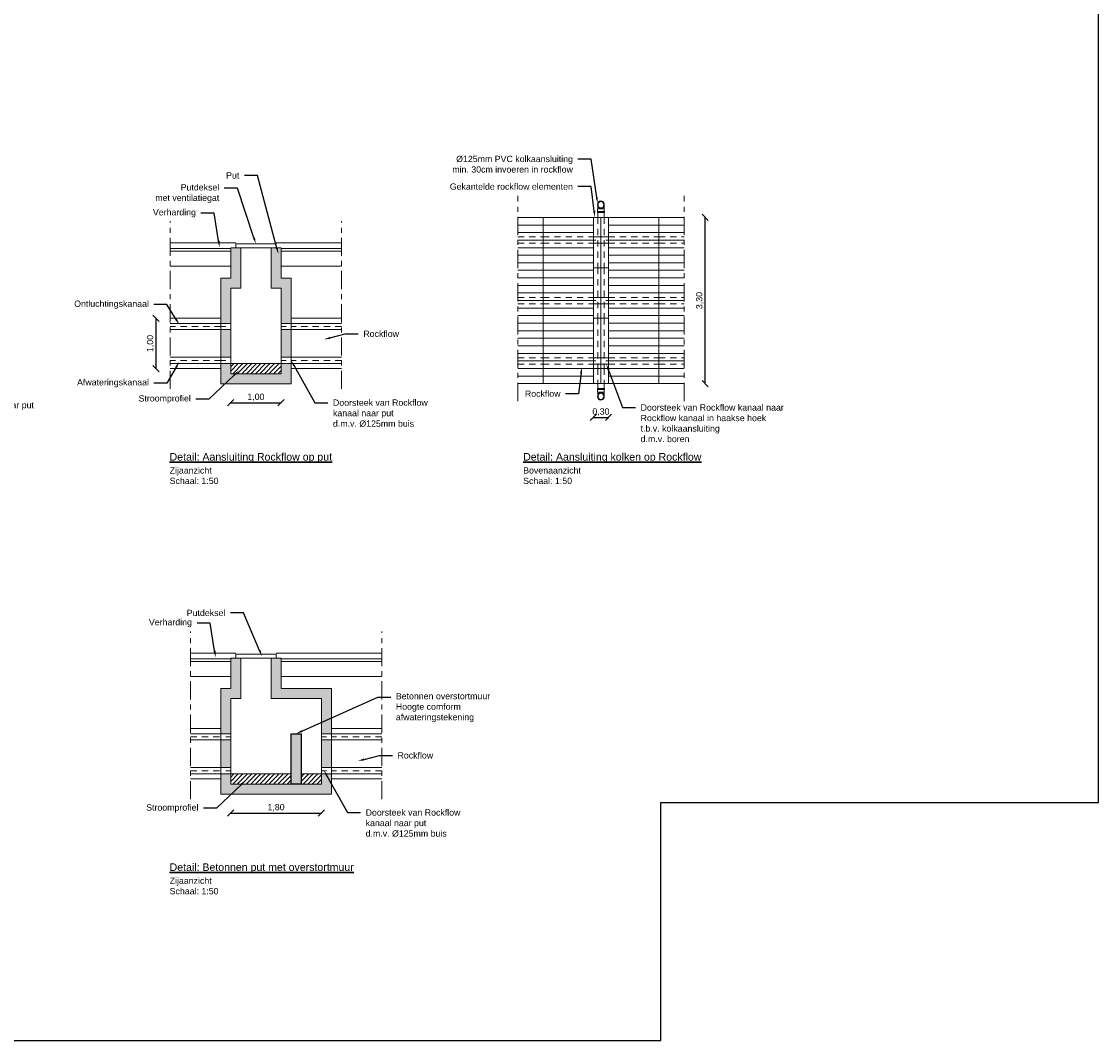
# Model space of a CAD drawing. Header units: metres. Extents: x -1 to 197910, y -70 to 354116.
# Tile 63 of 65: x 151 to 172, y -15 to 6. Entities that reach past the tile are written whole.
import ezdxf
from ezdxf import colors
from ezdxf.entities.mleader import LeaderData, LeaderLine
from ezdxf.math import Vec2, Vec3

# ---------------------------------------------------------------- set-up
doc = ezdxf.new("R2010")
doc.units = ezdxf.units.M
doc.set_wipeout_variables(frame=1)
doc.header["$PDMODE"] = 1
doc.linetypes.add('ACAD_ISO04W100', pattern=[30, 24, -3, 0, -3])
doc.linetypes.add('DASHED2', pattern=[0.375, 0.25, -0.125])
for name, color, linetype, lineweight in [('N-WA-RI-ROCKFLOW-G', 10, 'Continuous', 9), ('N-WE-AL-DETAIL-G', 7, 'Continuous', 9), ('X-XX-AL-AANKLEDING-T25', 7, 'Continuous', 25), ('X-XX-AL-AANKLEDING-T30', 7, 'Continuous', 30)]:
    doc.layers.add(name, color=color, linetype=linetype, lineweight=lineweight)
doc.layers.add('X-XX-AL-DETAIL-G', color=7, linetype='Continuous')
doc.styles.add('NLCS_ISO', font='arial.ttf')
doc.styles.get("Standard").update_dxf_attribs({"font": 'arial.ttf'})
doc.dimstyles.new('NLCS_1-50', dxfattribs={"dimscale": 0.05, "dimtxt": 2.5, "dimasz": 2.5, "dimexe": 1.25, "dimexo": 0.625, "dimtad": 1, "dimtxsty": 'Standard', "dimblk": 'OBLIQUE', "dimcen": 0, "dimse1": 1, "dimse2": 1, "dimadec": 0, "dimazin": 0, "dimtfac": 1, "dimtmove": 0, "dimatfit": 3, "dimfxl": 1, "dimarcsym": 0})

# ---------------------------------------------------------------- blocks, each defined once
blk = doc.blocks.new('hulpstuk 90 gr-b')
blk.add_wipeout([(-0.062, 0.07), (-0.063, 0.127), (-0.066, 0.139), (-0.068, 0.154), (-0.065, 0.172), (-0.059, 0.188), (-0.05, 0.199), (-0.037, 0.21), (-0.022, 0.216), (-0.007, 0.22), (0.005, 0.22), (0.021, 0.217), (0.034, 0.211), (0.046, 0.202), (0.055, 0.191), (0.064, 0.175), (0.066, 0.165), (0.068, 0.153), (0.066, 0.14), (0.064, 0.133), (0.062, 0.128), (0.063, 0.07), (0.065, 0.07), (0.065, 0.02), (0.068, 0.02), (0.068, 0), (-0.068, 0), (-0.069, 0.02), (-0.066, 0.02), (-0.066, 0.07)])
at = {"color": 0, "lineweight": 9, "flags": 128}
for points in [[(-0.069, 0.02), (0.068, 0.02), (0.068, 0), (-0.068, 0), (-0.069, 0.02), (-0.068, 0)], [(-0.066, 0.02), (-0.066, 0.07), (0.065, 0.07), (0.065, 0.02)]]:
    blk.add_lwpolyline(points, dxfattribs=at)
at = {"lineweight": 9}
for points in [[(-0.063, 0.127), (-0.062, 0.07)], [(0.062, 0.128), (0.063, 0.07)]]:
    blk.add_lwpolyline(points, dxfattribs=at)
for radius in [0.0675, 0.0644]:
    blk.add_circle((0, 0.153), radius)
blk = doc.blocks.new('_Oblique')
at = {"color": 0, "linetype": 'ByBlock', "lineweight": -2}
blk.add_line((-0.5, -0.5), (0.5, 0.5), dxfattribs=at)
blk = doc.blocks.new('*D106')
at = {"layer": 'Defpoints', "color": 0, "transparency": 16777216}
for p in [(154.827, -1.443), (155.827, -1.443), (155.827, -2.02)]:
    blk.add_point(p, dxfattribs=at)
at = {"layer": 'N-WE-AL-DETAIL-G', "color": 0, "lineweight": -2, "transparency": 16777216}
blk.add_line((154.827, -2.02), (155.827, -2.02), dxfattribs=at)
at = {"layer": 'N-WE-AL-DETAIL-G', "color": 0, "lineweight": -2, "transparency": 16777216, "xscale": 0.125, "yscale": 0.125, "zscale": 0.125, "rotation": 180}
blk.add_blockref('_Oblique', (154.827, -2.02), dxfattribs=at)
at = {"layer": 'N-WE-AL-DETAIL-G', "color": 0, "lineweight": -2, "transparency": 16777216, "xscale": 0.125, "yscale": 0.125, "zscale": 0.125}
blk.add_blockref('_Oblique', (155.827, -2.02), dxfattribs=at)
at = {"layer": 'N-WE-AL-DETAIL-G', "color": 0, "transparency": 16777216, "insert": (155.327, -1.913), "char_height": 0.125, "attachment_point": 5}
blk.add_mtext('1,00', dxfattribs=at)
blk = doc.blocks.new('*D107')
at = {"layer": 'Defpoints', "color": 0, "transparency": 16777216}
for p in [(153.343, -0.343), (154.627, -0.343), (154.627, -1.343)]:
    blk.add_point(p, dxfattribs=at)
at = {"layer": 'N-WE-AL-DETAIL-G', "color": 0, "lineweight": -2, "transparency": 16777216}
blk.add_line((153.343, -1.343), (153.343, -0.343), dxfattribs=at)
at = {"layer": 'N-WE-AL-DETAIL-G', "color": 0, "lineweight": -2, "transparency": 16777216, "xscale": 0.125, "yscale": 0.125, "zscale": 0.125}
for p, rotation in [((153.343, -0.343), 90), ((153.343, -1.343), 270)]:
    blk.add_blockref('_Oblique', p, dxfattribs=dict(at, rotation=rotation))
at = {"layer": 'N-WE-AL-DETAIL-G', "color": 0, "transparency": 16777216, "insert": (153.236, -0.843), "char_height": 0.125, "attachment_point": 5, "rotation": 90}
blk.add_mtext('1,00', dxfattribs=at)
blk = doc.blocks.new('*D71')
at = {"layer": 'Defpoints', "color": 0, "transparency": 16777216}
for p in [(163.829, 1.66), (164.249, 1.66), (163.829, -1.64)]:
    blk.add_point(p, dxfattribs=at)
at = {"layer": 'N-WE-AL-DETAIL-G', "color": 0, "lineweight": -2, "transparency": 16777216}
blk.add_line((164.249, -1.64), (164.249, 1.66), dxfattribs=at)
at = {"layer": 'N-WE-AL-DETAIL-G', "color": 0, "lineweight": -2, "transparency": 16777216, "xscale": 0.125, "yscale": 0.125, "zscale": 0.125}
for p, rotation in [((164.249, 1.66), 90), ((164.249, -1.64), 270)]:
    blk.add_blockref('_Oblique', p, dxfattribs=dict(at, rotation=rotation))
at = {"layer": 'N-WE-AL-DETAIL-G', "color": 0, "transparency": 16777216, "insert": (164.143, 0.01), "char_height": 0.125, "attachment_point": 5, "rotation": 90}
blk.add_mtext('3,30', dxfattribs=at)
blk = doc.blocks.new('*D108')
at = {"layer": 'Defpoints', "color": 0, "transparency": 16777216}
for p in [(162.029, -1.64), (162.329, -1.64), (162.329, -2.311)]:
    blk.add_point(p, dxfattribs=at)
at = {"layer": 'N-WE-AL-DETAIL-G', "color": 0, "lineweight": -2, "transparency": 16777216}
blk.add_line((162.029, -2.311), (162.329, -2.311), dxfattribs=at)
at = {"layer": 'N-WE-AL-DETAIL-G', "color": 0, "lineweight": -2, "transparency": 16777216, "xscale": 0.125, "yscale": 0.125, "zscale": 0.125, "rotation": 180}
blk.add_blockref('_Oblique', (162.029, -2.311), dxfattribs=at)
at = {"layer": 'N-WE-AL-DETAIL-G', "color": 0, "lineweight": -2, "transparency": 16777216, "xscale": 0.125, "yscale": 0.125, "zscale": 0.125}
blk.add_blockref('_Oblique', (162.329, -2.311), dxfattribs=at)
at = {"layer": 'N-WE-AL-DETAIL-G', "color": 0, "transparency": 16777216, "insert": (162.179, -2.205), "char_height": 0.125, "attachment_point": 5}
blk.add_mtext('0,30', dxfattribs=at)
blk = doc.blocks.new('*D119')
at = {"layer": 'Defpoints', "color": 0, "transparency": 16777216}
for p in [(154.827, -9.593), (156.627, -9.593), (156.627, -10.17)]:
    blk.add_point(p, dxfattribs=at)
at = {"layer": 'N-WE-AL-DETAIL-G', "color": 0, "lineweight": -2, "transparency": 16777216}
blk.add_line((154.827, -10.17), (156.627, -10.17), dxfattribs=at)
at = {"layer": 'N-WE-AL-DETAIL-G', "color": 0, "lineweight": -2, "transparency": 16777216, "xscale": 0.125, "yscale": 0.125, "zscale": 0.125, "rotation": 180}
blk.add_blockref('_Oblique', (154.827, -10.17), dxfattribs=at)
at = {"layer": 'N-WE-AL-DETAIL-G', "color": 0, "lineweight": -2, "transparency": 16777216, "xscale": 0.125, "yscale": 0.125, "zscale": 0.125}
blk.add_blockref('_Oblique', (156.627, -10.17), dxfattribs=at)
at = {"layer": 'N-WE-AL-DETAIL-G', "color": 0, "transparency": 16777216, "insert": (155.727, -10.063), "char_height": 0.125, "attachment_point": 5}
blk.add_mtext('1,80', dxfattribs=at)

msp = doc.modelspace()

# ---------------------------------------------------------------- hatches: boundary and pattern name
at = {"layer": 'N-WE-AL-DETAIL-G'}
h = msp.add_hatch(color=252, dxfattribs=at)
h.dxf.hatch_style = 1
h.paths.add_polyline_path([(155.027, 1.057), (154.827, 1.057), (154.827, 0.457), (154.627, 0.457), (154.627, -0.443), (154.827, -0.443), (154.827, 0.257), (155.027, 0.257)])
h.paths.add_polyline_path([(154.827, -0.568), (154.627, -0.568), (154.627, -1.118), (154.827, -1.118)])
h.paths.add_polyline_path([(156.027, -1.243), (155.827, -1.243), (155.827, -1.443), (154.827, -1.443), (154.827, -1.243), (154.627, -1.243), (154.627, -1.643), (156.027, -1.643)])
h.paths.add_polyline_path([(155.827, -1.118), (156.027, -1.118), (156.027, -0.568), (155.827, -0.568)])
h.paths.add_polyline_path([(156.027, 0.457), (155.827, 0.457), (155.827, 1.057), (155.627, 1.057), (155.627, 0.257), (155.827, 0.257), (155.827, -0.443), (156.027, -0.443)])
h = msp.add_hatch(dxfattribs=at)
h.set_pattern_fill('ANSI31', color=252, scale=0.02)
h.set_pattern_definition([(45, (110.29629, -5.69271), (-0.04490128, 0.04490128), [])])
h.paths.add_polyline_path([(155.827, -1.243), (154.827, -1.243), (154.827, -1.443), (155.827, -1.443)])
h = msp.add_hatch(color=252, dxfattribs=at)
h.dxf.hatch_style = 1
h.paths.add_polyline_path([(154.827, -7.893), (155.027, -7.893), (155.027, -7.093), (154.827, -7.093), (154.827, -7.693), (154.627, -7.693), (154.627, -8.593), (154.827, -8.593)])
h.paths.add_polyline_path([(156.627, -7.893), (156.627, -8.593), (156.827, -8.593), (156.827, -7.693), (155.827, -7.693), (155.827, -7.093), (155.627, -7.093), (155.627, -7.893)])
h.paths.add_polyline_path([(156.827, -8.718), (156.627, -8.718), (156.627, -9.268), (156.827, -9.268)])
h.paths.add_polyline_path([(156.627, -9.593), (154.827, -9.593), (154.827, -9.393), (154.627, -9.393), (154.627, -9.793), (156.827, -9.793), (156.827, -9.393), (156.627, -9.393)])
h.paths.add_polyline_path([(154.627, -9.268), (154.827, -9.268), (154.827, -8.718), (154.627, -8.718)])
h = msp.add_hatch(color=252, dxfattribs=at)
h.dxf.hatch_style = 1
h.paths.add_polyline_path([(156.227, -9.593), (156.227, -8.593), (156.027, -8.593), (156.027, -9.593)])
h = msp.add_hatch(dxfattribs=at)
h.set_pattern_fill('ANSI31', color=252, scale=0.02)
h.set_pattern_definition([(45, (110.29629, -13.84242), (-0.04490128, 0.04490128), [])])
h.paths.add_polyline_path([(156.027, -9.393), (154.827, -9.393), (154.827, -9.593), (156.027, -9.593)])
h = msp.add_hatch(dxfattribs=at)
h.set_pattern_fill('ANSI31', color=252, scale=0.02)
h.set_pattern_definition([(45, (111.69629, -13.84242), (-0.04490128, 0.04490128), [])])
h.paths.add_polyline_path([(156.627, -9.393), (156.227, -9.393), (156.227, -9.593), (156.627, -9.593)])

# ---------------------------------------------------------------- linework, layer by layer
at = {"layer": 'N-WA-RI-ROCKFLOW-G'}
for points in [[(160.529, 1.66), (161.029, 1.66), (161.029, 1.51), (160.529, 1.51)], [(160.529, 1.36), (161.029, 1.36), (161.029, 1.51), (160.529, 1.51)], [(163.829, 1.51), (163.329, 1.51), (163.329, 1.66), (163.829, 1.66)], [(163.829, 1.51), (163.329, 1.51), (163.329, 1.36), (163.829, 1.36)], [(160.529, 1.36), (161.029, 1.36), (161.029, 1.21), (160.529, 1.21)], [(163.829, 1.21), (163.329, 1.21), (163.329, 1.36), (163.829, 1.36)], [(160.529, 1.06), (161.029, 1.06), (161.029, 1.21), (160.529, 1.21)], [(163.829, 1.21), (163.329, 1.21), (163.329, 1.06), (163.829, 1.06)], [(160.529, 1.06), (161.029, 1.06), (161.029, 0.91), (160.529, 0.91)], [(160.529, 0.76), (161.029, 0.76), (161.029, 0.91), (160.529, 0.91)], [(163.829, 0.91), (163.329, 0.91), (163.329, 1.06), (163.829, 1.06)], [(163.829, 0.91), (163.329, 0.91), (163.329, 0.76), (163.829, 0.76)], [(160.529, 0.76), (161.029, 0.76), (161.029, 0.61), (160.529, 0.61)], [(163.829, 0.61), (163.329, 0.61), (163.329, 0.76), (163.829, 0.76)], [(160.529, 0.46), (161.029, 0.46), (161.029, 0.61), (160.529, 0.61)], [(160.529, 0.46), (161.029, 0.46), (161.029, 0.31), (160.529, 0.31)], [(163.829, 0.61), (163.329, 0.61), (163.329, 0.46), (163.829, 0.46)], [(163.829, 0.31), (163.329, 0.31), (163.329, 0.46), (163.829, 0.46)], [(160.529, 0.16), (161.029, 0.16), (161.029, 0.31), (160.529, 0.31)], [(163.829, 0.31), (163.329, 0.31), (163.329, 0.16), (163.829, 0.16)], [(160.529, 0.16), (161.029, 0.16), (161.029, 0.01), (160.529, 0.01)], [(160.529, -0.14), (161.029, -0.14), (161.029, 0.01), (160.529, 0.01)], [(163.829, 0.01), (163.329, 0.01), (163.329, 0.16), (163.829, 0.16)], [(163.829, 0.01), (163.329, 0.01), (163.329, -0.14), (163.829, -0.14)], [(160.529, -0.14), (161.029, -0.14), (161.029, -0.29), (160.529, -0.29)], [(163.829, -0.29), (163.329, -0.29), (163.329, -0.14), (163.829, -0.14)], [(153.627, -0.343), (154.627, -0.343)], [(156.027, -0.343), (157.027, -0.343)], [(160.529, -0.44), (161.029, -0.44), (161.029, -0.29), (160.529, -0.29)], [(163.829, -0.29), (163.329, -0.29), (163.329, -0.44), (163.829, -0.44)], [(154.627, -0.443), (153.627, -0.443)], [(154.627, -0.568), (153.627, -0.568)], [(157.027, -0.443), (156.027, -0.443)], [(157.027, -0.568), (156.027, -0.568)], [(160.529, -0.44), (161.029, -0.44), (161.029, -0.59), (160.529, -0.59)], [(160.529, -0.74), (161.029, -0.74), (161.029, -0.59), (160.529, -0.59)], [(163.829, -0.59), (163.329, -0.59), (163.329, -0.44), (163.829, -0.44)], [(163.829, -0.59), (163.329, -0.59), (163.329, -0.74), (163.829, -0.74)], [(160.529, -0.74), (161.029, -0.74), (161.029, -0.89), (160.529, -0.89)], [(163.829, -0.89), (163.329, -0.89), (163.329, -0.74), (163.829, -0.74)], [(160.529, -1.04), (161.029, -1.04), (161.029, -0.89), (160.529, -0.89)], [(160.529, -1.04), (161.029, -1.04), (161.029, -1.19), (160.529, -1.19)], [(163.829, -0.89), (163.329, -0.89), (163.329, -1.04), (163.829, -1.04)], [(163.829, -1.19), (163.329, -1.19), (163.329, -1.04), (163.829, -1.04)], [(154.627, -1.118), (153.627, -1.118)], [(154.627, -1.243), (153.627, -1.243)], [(157.027, -1.118), (156.027, -1.118)], [(157.027, -1.243), (156.027, -1.243)], [(160.529, -1.34), (161.029, -1.34), (161.029, -1.19), (160.529, -1.19)], [(163.829, -1.19), (163.329, -1.19), (163.329, -1.34), (163.829, -1.34)], [(154.627, -1.343), (153.627, -1.343)], [(157.027, -1.343), (156.027, -1.343)], [(160.529, -1.34), (161.029, -1.34), (161.029, -1.49), (160.529, -1.49)], [(160.529, -1.64), (161.029, -1.64), (161.029, -1.49), (160.529, -1.49)], [(163.829, -1.49), (163.329, -1.49), (163.329, -1.34), (163.829, -1.34)], [(163.829, -1.49), (163.329, -1.49), (163.329, -1.64), (163.829, -1.64)], [(154.627, -8.493), (154.027, -8.493)], [(156.827, -8.493), (157.827, -8.493)], [(154.027, -8.593), (154.627, -8.593)], [(154.027, -8.718), (154.627, -8.718)], [(157.827, -8.593), (156.827, -8.593)], [(157.827, -8.718), (156.827, -8.718)], [(154.027, -9.268), (154.627, -9.268)], [(154.027, -9.393), (154.627, -9.393)], [(157.827, -9.268), (156.827, -9.268)], [(157.827, -9.393), (156.827, -9.393)], [(154.027, -9.493), (154.627, -9.493)], [(157.827, -9.493), (156.827, -9.493)]]:
    msp.add_lwpolyline(points, dxfattribs=at)
for points in [[(161.029, 1.66), (162.029, 1.66), (162.029, 1.51), (161.029, 1.51)], [(161.029, 1.36), (162.029, 1.36), (162.029, 1.51), (161.029, 1.51)], [(162.029, 1.66), (162.029, 0.66), (162.179, 0.66), (162.179, 1.66)], [(162.329, 1.66), (162.329, 0.66), (162.179, 0.66), (162.179, 1.66)], [(162.329, 1.66), (163.329, 1.66), (163.329, 1.51), (162.329, 1.51)], [(162.329, 1.36), (163.329, 1.36), (163.329, 1.51), (162.329, 1.51)], [(161.029, 1.36), (162.029, 1.36), (162.029, 1.21), (161.029, 1.21)], [(162.329, 1.36), (163.329, 1.36), (163.329, 1.21), (162.329, 1.21)], [(161.029, 1.06), (162.029, 1.06), (162.029, 1.21), (161.029, 1.21)], [(162.329, 1.06), (163.329, 1.06), (163.329, 1.21), (162.329, 1.21)], [(161.029, 1.06), (162.029, 1.06), (162.029, 0.91), (161.029, 0.91)], [(161.029, 0.76), (162.029, 0.76), (162.029, 0.91), (161.029, 0.91)], [(162.329, 1.06), (163.329, 1.06), (163.329, 0.91), (162.329, 0.91)], [(162.329, 0.76), (163.329, 0.76), (163.329, 0.91), (162.329, 0.91)], [(161.029, 0.76), (162.029, 0.76), (162.029, 0.61), (161.029, 0.61)], [(162.029, 0.66), (162.029, -0.34), (162.179, -0.34), (162.179, 0.66)], [(162.329, 0.66), (162.329, -0.34), (162.179, -0.34), (162.179, 0.66)], [(162.329, 0.76), (163.329, 0.76), (163.329, 0.61), (162.329, 0.61)], [(161.029, 0.46), (162.029, 0.46), (162.029, 0.61), (161.029, 0.61)], [(161.029, 0.46), (162.029, 0.46), (162.029, 0.31), (161.029, 0.31)], [(162.329, 0.46), (163.329, 0.46), (163.329, 0.61), (162.329, 0.61)], [(162.329, 0.46), (163.329, 0.46), (163.329, 0.31), (162.329, 0.31)], [(161.029, 0.16), (162.029, 0.16), (162.029, 0.31), (161.029, 0.31)], [(162.329, 0.16), (163.329, 0.16), (163.329, 0.31), (162.329, 0.31)], [(161.029, 0.16), (162.029, 0.16), (162.029, 0.01), (161.029, 0.01)], [(161.029, -0.14), (162.029, -0.14), (162.029, 0.01), (161.029, 0.01)], [(162.329, 0.16), (163.329, 0.16), (163.329, 0.01), (162.329, 0.01)], [(162.329, -0.14), (163.329, -0.14), (163.329, 0.01), (162.329, 0.01)], [(161.029, -0.14), (162.029, -0.14), (162.029, -0.29), (161.029, -0.29)], [(162.329, -0.14), (163.329, -0.14), (163.329, -0.29), (162.329, -0.29)], [(161.029, -0.44), (162.029, -0.44), (162.029, -0.29), (161.029, -0.29)], [(162.029, -0.34), (162.029, -1.34), (162.179, -1.34), (162.179, -0.34)], [(162.329, -0.34), (162.329, -1.34), (162.179, -1.34), (162.179, -0.34)], [(162.329, -0.44), (163.329, -0.44), (163.329, -0.29), (162.329, -0.29)], [(161.029, -0.44), (162.029, -0.44), (162.029, -0.59), (161.029, -0.59)], [(161.029, -0.74), (162.029, -0.74), (162.029, -0.59), (161.029, -0.59)], [(162.329, -0.44), (163.329, -0.44), (163.329, -0.59), (162.329, -0.59)], [(162.329, -0.74), (163.329, -0.74), (163.329, -0.59), (162.329, -0.59)], [(161.029, -0.74), (162.029, -0.74), (162.029, -0.89), (161.029, -0.89)], [(162.329, -0.74), (163.329, -0.74), (163.329, -0.89), (162.329, -0.89)], [(161.029, -1.04), (162.029, -1.04), (162.029, -0.89), (161.029, -0.89)], [(161.029, -1.04), (162.029, -1.04), (162.029, -1.19), (161.029, -1.19)], [(162.329, -1.04), (163.329, -1.04), (163.329, -0.89), (162.329, -0.89)], [(162.329, -1.04), (163.329, -1.04), (163.329, -1.19), (162.329, -1.19)], [(161.029, -1.34), (162.029, -1.34), (162.029, -1.19), (161.029, -1.19)], [(162.329, -1.34), (163.329, -1.34), (163.329, -1.19), (162.329, -1.19)], [(161.029, -1.34), (162.029, -1.34), (162.029, -1.49), (161.029, -1.49)], [(161.029, -1.64), (162.029, -1.64), (162.029, -1.49), (161.029, -1.49)], [(162.029, -1.34), (162.029, -1.64), (162.179, -1.64), (162.179, -1.34)], [(162.329, -1.34), (162.329, -1.64), (162.179, -1.64), (162.179, -1.34)], [(162.329, -1.34), (163.329, -1.34), (163.329, -1.49), (162.329, -1.49)], [(162.329, -1.64), (163.329, -1.64), (163.329, -1.49), (162.329, -1.49)]]:
    msp.add_lwpolyline(points, close=True, dxfattribs=at)
at = {"layer": 'N-WA-RI-ROCKFLOW-G', "linetype": 'DASHED2', "ltscale": 0.5}
for points in [[(162.117, 1.66), (162.117, 0.66)], [(162.242, 1.66), (162.242, 0.66)], [(160.529, 1.272), (161.029, 1.272)], [(160.529, 1.147), (161.029, 1.147)], [(161.029, 1.272), (162.029, 1.272)], [(161.029, 1.147), (162.029, 1.147)], [(162.329, 1.272), (163.329, 1.272)], [(162.329, 1.147), (163.329, 1.147)], [(163.329, 1.272), (163.829, 1.272)], [(163.329, 1.147), (163.829, 1.147)], [(162.117, 0.66), (162.117, -0.34)], [(162.242, 0.66), (162.242, -0.34)], [(160.529, 0.072), (161.029, 0.072)], [(161.029, 0.072), (162.029, 0.072)], [(162.329, 0.072), (163.329, 0.072)], [(163.329, 0.072), (163.829, 0.072)], [(160.529, -0.053), (161.029, -0.053)], [(161.029, -0.053), (162.029, -0.053)], [(162.329, -0.053), (163.329, -0.053)], [(163.329, -0.053), (163.829, -0.053)], [(162.117, -0.34), (162.117, -1.34)], [(162.242, -0.34), (162.242, -1.34)], [(154.627, -0.506), (153.627, -0.506)], [(157.027, -0.506), (156.027, -0.506)], [(154.627, -1.181), (153.627, -1.181)], [(157.027, -1.181), (156.027, -1.181)], [(160.529, -1.128), (161.029, -1.128)], [(160.529, -1.253), (161.029, -1.253)], [(161.029, -1.128), (162.029, -1.128)], [(161.029, -1.253), (162.029, -1.253)], [(162.329, -1.128), (163.329, -1.128)], [(162.329, -1.253), (163.329, -1.253)], [(163.329, -1.128), (163.829, -1.128)], [(163.329, -1.253), (163.829, -1.253)], [(162.117, -1.34), (162.117, -1.64)], [(162.242, -1.34), (162.242, -1.64)], [(154.027, -8.655), (154.627, -8.655)], [(157.827, -8.655), (156.827, -8.655)], [(154.027, -9.33), (154.627, -9.33)], [(157.827, -9.33), (156.827, -9.33)]]:
    msp.add_lwpolyline(points, dxfattribs=at)
at = {"layer": 'N-WE-AL-DETAIL-G', "linetype": 'ACAD_ISO04W100', "ltscale": 0.015}
for points in [[(160.529, -1.986), (160.529, 2.088)], [(163.829, -1.986), (163.829, 2.088)], [(153.627, -1.743), (153.627, 1.585)], [(157.027, -1.743), (157.027, 1.585)], [(154.027, -9.893), (154.027, -6.565)], [(157.827, -9.893), (157.827, -6.565)]]:
    msp.add_lwpolyline(points, dxfattribs=at)
at = {"layer": 'N-WE-AL-DETAIL-G', "color": 252}
for points in [[(153.627, 1.157), (154.927, 1.157)], [(155.727, 1.157), (157.027, 1.157)], [(153.627, 1.042), (154.827, 1.042)], [(153.627, 0.992), (154.827, 0.992)], [(155.827, 1.042), (157.027, 1.042)], [(155.827, 0.992), (157.027, 0.992)], [(153.627, 0.692), (154.827, 0.692)], [(155.827, 0.692), (157.027, 0.692)], [(154.027, -6.993), (154.927, -6.993)], [(155.727, -6.993), (157.827, -6.993)], [(154.027, -7.108), (154.827, -7.108)], [(154.027, -7.158), (154.827, -7.158)], [(155.827, -7.108), (157.827, -7.108)], [(155.827, -7.158), (157.827, -7.158)], [(154.027, -7.458), (154.827, -7.458)], [(155.827, -7.458), (157.827, -7.458)]]:
    msp.add_lwpolyline(points, dxfattribs=at)
at = {"layer": 'N-WE-AL-DETAIL-G'}
for points in [[(154.927, 1.137), (155.727, 1.137), (155.727, 1.057), (154.927, 1.057)], [(154.927, -7.013), (155.727, -7.013), (155.727, -7.093), (154.927, -7.093)]]:
    msp.add_lwpolyline(points, close=True, dxfattribs=at)
for points in [[(161.979, 1.272), (162.167, 1.272)], [(161.979, 1.147), (162.167, 1.147)], [(162.379, 1.272), (162.192, 1.272)], [(162.379, 1.147), (162.192, 1.147)], [(154.827, 1.057), (154.827, 0.457), (154.627, 0.457), (154.627, -1.643), (156.027, -1.643), (156.027, 0.457), (155.827, 0.457), (155.827, 1.057)], [(155.027, 1.057), (155.027, 0.257), (154.827, 0.257), (154.827, -1.443), (155.827, -1.443), (155.827, 0.257), (155.627, 0.257), (155.627, 1.057)], [(154.827, 1.057), (155.827, 1.057)], [(161.979, 0.072), (162.167, 0.072)], [(162.379, 0.072), (162.192, 0.072)], [(161.979, -0.053), (162.167, -0.053)], [(162.379, -0.053), (162.192, -0.053)], [(154.627, -0.443), (154.827, -0.443)], [(154.627, -0.568), (154.827, -0.568)], [(155.827, -0.443), (156.027, -0.443)], [(155.827, -0.568), (156.027, -0.568)], [(154.627, -1.118), (154.827, -1.118)], [(154.627, -1.243), (154.827, -1.243)], [(154.827, -1.243), (155.827, -1.243)], [(155.827, -1.118), (156.027, -1.118)], [(155.827, -1.243), (156.027, -1.243)], [(161.979, -1.128), (162.167, -1.128)], [(161.979, -1.253), (162.167, -1.253)], [(162.379, -1.128), (162.192, -1.128)], [(162.379, -1.253), (162.192, -1.253)], [(154.827, -7.093), (154.827, -7.693), (154.627, -7.693), (154.627, -9.793), (156.827, -9.793), (156.827, -7.693), (155.827, -7.693), (155.827, -7.093)], [(155.027, -7.093), (155.027, -7.893), (154.827, -7.893), (154.827, -9.593), (156.627, -9.593), (156.627, -7.893), (155.627, -7.893), (155.627, -7.093)], [(154.827, -7.093), (155.827, -7.093)], [(154.827, -8.593), (154.627, -8.593)], [(154.827, -8.718), (154.627, -8.718)], [(156.627, -8.593), (156.827, -8.593)], [(156.627, -8.718), (156.827, -8.718)], [(154.827, -9.268), (154.627, -9.268)], [(154.827, -9.393), (154.627, -9.393)], [(154.827, -9.393), (156.027, -9.393)], [(156.227, -9.393), (156.627, -9.393)], [(156.627, -9.268), (156.827, -9.268)], [(156.627, -9.393), (156.827, -9.393)]]:
    msp.add_lwpolyline(points, dxfattribs=at)
at = {"layer": 'N-WE-AL-DETAIL-G', "linetype": 'DASHED2', "ltscale": 0.2}
for points in [[(161.979, 1.21), (162.167, 1.21)], [(162.379, 1.21), (162.192, 1.21)], [(161.979, 0.01), (162.167, 0.01)], [(162.379, 0.01), (162.192, 0.01)], [(154.627, -0.506), (154.827, -0.506)], [(155.827, -0.506), (156.027, -0.506)], [(154.627, -1.181), (154.827, -1.181)], [(155.827, -1.181), (156.027, -1.181)], [(161.979, -1.19), (162.167, -1.19)], [(162.379, -1.19), (162.192, -1.19)], [(154.827, -8.655), (154.627, -8.655)], [(156.627, -8.655), (156.827, -8.655)], [(154.827, -9.33), (154.627, -9.33)], [(156.627, -9.33), (156.827, -9.33)]]:
    msp.add_lwpolyline(points, dxfattribs=at)
at = {"layer": 'X-XX-AL-DETAIL-G'}
msp.add_lwpolyline([(156.027, -9.593), (156.027, -8.593), (156.227, -8.593), (156.227, -9.593)], close=True, dxfattribs=at)

# ---------------------------------------------------------------- texts
at = {"layer": 'X-XX-AL-AANKLEDING-T25', "char_height": 0.125, "width": 0.97569, "attachment_point": 1, "style": 'NLCS_ISO'}
for s, insert in [('Zijaanzicht\\PSchaal: 1:50', (153.614, -3.301)), ('Bovenaanzicht\\PSchaal: 1:50', (160.635, -3.301)), ('Zijaanzicht\\PSchaal: 1:50', (153.614, -11.45))]:
    msp.add_mtext(s, dxfattribs=dict(at, insert=insert))
at = {"layer": 'X-XX-AL-AANKLEDING-T30', "style": 'NLCS_ISO'}
for s, p in [('%%UDetail: Aansluiting Rockflow op put', (153.613, -3.169)), ('%%UDetail: Aansluiting kolken op Rockflow', (160.634, -3.169)), ('%%UDetail: Betonnen put met overstortmuur', (153.613, -11.319))]:
    msp.add_text(s, height=0.15, dxfattribs=at).set_placement(p)

# ---------------------------------------------------------------- dimensions: what is measured, and where the dimension line sits
at = {"layer": 'N-WE-AL-DETAIL-G'}
for base, p1, p2, picture, middle in [((164.249, 1.66), (163.829, -1.64), (163.829, 1.66), '*D71', (164.143, 0.01)), ((153.343, -0.343), (154.627, -1.343), (154.627, -0.343), '*D107', (153.236, -0.843))]:
    dim = msp.add_linear_dim(base=base, p1=p1, p2=p2, angle=90, dimstyle='NLCS_1-50', override={"dimzin": 0}, dxfattribs=at)
    dim.commit()
    dim.dimension.update_dxf_attribs({"geometry": picture, "text_midpoint": middle})
for base, p1, p2, picture, middle in [((155.827, -2.02), (154.827, -1.443), (155.827, -1.443), '*D106', (155.327, -1.913)), ((156.627, -10.17), (154.827, -9.593), (156.627, -9.593), '*D119', (155.727, -10.063))]:
    dim = msp.add_linear_dim(base=base, p1=p1, p2=p2, dimstyle='NLCS_1-50', override={"dimzin": 0}, dxfattribs=at)
    dim.commit()
    dim.dimension.update_dxf_attribs({"geometry": picture, "text_midpoint": middle})

# ---------------------------------------------------------------- leaders
at = {"layer": 'X-XX-AL-AANKLEDING-T25'}
ml = msp.add_multileader_mtext('Standard', dxfattribs=at)
ml.set_content('Put', color=256, style='NLCS_ISO')
ml.set_leader_properties()
ml.build(insert=Vec2(0, 0))
ml.multileader.update_dxf_attribs({"arrow_head_size": 0.125})
ctx = ml.context
ctx.base_point, ctx.char_height, ctx.arrow_head_size, ctx.landing_gap_size, ctx.plane_origin = Vec3(154.65, 2.495), 0.125, 0.125, 0.1, Vec3(156.603, 1.233)
ctx.text_align_type = 2
notes = []
notes.append((ctx, [(0, (1, 1, 0), (155.356, 2.495), (-1, 0), 0.259, [(0, [(155.775, 0.932)], 0, [])])]))
ctx.mtext.insert, ctx.mtext.alignment, ctx.mtext.flow_direction = Vec3(154.997, 2.558), 3, 5
ml = msp.add_multileader_mtext('Standard', dxfattribs=at)
ml.set_content('Putdeksel\\Pmet ventilatiegat', color=256, style='NLCS_ISO')
ml.set_leader_properties()
ml.build(insert=Vec2(0, 0))
ml.multileader.update_dxf_attribs({"arrow_head_size": 0.125})
ctx = ml.context
ctx.base_point, ctx.char_height, ctx.arrow_head_size, ctx.landing_gap_size, ctx.plane_origin = Vec3(153.24, 2.24), 0.125, 0.125, 0.1, Vec3(156.289, 0.961)
ctx.text_align_type = 2
notes.append((ctx, [(0, (1, 1, 0), (154.958, 2.24), (-1, 0), 0.259, [(0, [(155.327, 1.137)], 0, [])])]))
ctx.mtext.insert, ctx.mtext.alignment, ctx.mtext.flow_direction = Vec3(154.599, 2.321), 3, 5
ml = msp.add_multileader_mtext('Standard', dxfattribs=at)
ml.set_content('Verharding', color=256, style='NLCS_ISO')
ml.set_leader_properties()
ml.build(insert=Vec2(0, 0))
ml.multileader.update_dxf_attribs({"arrow_head_size": 0.125})
ctx = ml.context
ctx.base_point, ctx.char_height, ctx.arrow_head_size, ctx.landing_gap_size, ctx.plane_origin = Vec3(153.194, 1.745), 0.125, 0.125, 0.1, Vec3(155.742, 0.777)
ctx.text_align_type = 2
notes.append((ctx, [(0, (1, 1, 0), (154.495, 1.745), (-1, 0), 0.259, [(0, [(154.604, 1.072)], 0, [])])]))
ctx.mtext.insert, ctx.mtext.alignment, ctx.mtext.flow_direction = Vec3(154.136, 1.826), 3, 5
ml = msp.add_multileader_mtext('Standard', dxfattribs=at)
ml.set_content('Ontluchtingskanaal', color=256, style='NLCS_ISO')
ml.set_leader_properties()
ml.build(insert=Vec2(0, 0))
ml.multileader.update_dxf_attribs({"arrow_head_size": 0.125})
ctx = ml.context
ctx.base_point, ctx.char_height, ctx.arrow_head_size, ctx.landing_gap_size, ctx.plane_origin = Vec3(151.637, -0.071), 0.125, 0.125, 0.1, Vec3(154.808, -1.249)
ctx.text_align_type = 2
notes.append((ctx, [(0, (1, 1, 0), (153.561, -0.071), (-1, 0), 0.259, [(0, [(153.807, -0.47)], 0, [])])]))
ctx.mtext.insert, ctx.mtext.alignment, ctx.mtext.flow_direction = Vec3(153.202, 0.01), 3, 5
ml = msp.add_multileader_mtext('Standard', dxfattribs=at)
ml.set_content('Rockflow', color=256, style='NLCS_ISO')
ml.set_leader_properties()
ml.build(insert=Vec2(0, 0))
ml.multileader.update_dxf_attribs({"arrow_head_size": 0.125})
ctx = ml.context
ctx.base_point, ctx.char_height, ctx.arrow_head_size, ctx.landing_gap_size, ctx.plane_origin = Vec3(157.36, -0.652), 0.125, 0.125, 0.1, Vec3(157.661, -2.356)
notes.append((ctx, [(1, (1, 1, 0), (157.1, -0.652), (1, 0), 0.259, [(0, [(156.677, -0.763)], 0, [])])]))
ctx.mtext.insert, ctx.mtext.flow_direction = Vec3(157.46, -0.588), 5
ml = msp.add_multileader_mtext('Standard', dxfattribs=at)
ml.set_content('Afwateringskanaal', color=256, style='NLCS_ISO')
ml.set_leader_properties()
ml.build(insert=Vec2(0, 0))
ml.multileader.update_dxf_attribs({"arrow_head_size": 0.125})
ctx = ml.context
ctx.base_point, ctx.char_height, ctx.arrow_head_size, ctx.landing_gap_size, ctx.plane_origin = Vec3(151.687, -1.632), 0.125, 0.125, 0.1, Vec3(154.808, -2.81)
ctx.text_align_type = 2
notes.append((ctx, [(0, (1, 1, 0), (153.561, -1.632), (-1, 0), 0.259, [(0, [(153.807, -1.203)], 0, [])])]))
ctx.mtext.insert, ctx.mtext.alignment, ctx.mtext.flow_direction = Vec3(153.202, -1.551), 3, 5
ml = msp.add_multileader_mtext('Standard', dxfattribs=at)
ml.set_content('Doorsteek van Rockflow \\Pkanaal naar put\\Pd.m.v. %%C125mm buis', color=256, style='NLCS_ISO')
ml.set_leader_properties()
ml.build(insert=Vec2(0, 0))
ml.multileader.update_dxf_attribs({"arrow_head_size": 0.125})
ctx = ml.context
ctx.base_point, ctx.char_height, ctx.arrow_head_size, ctx.landing_gap_size, ctx.plane_origin = Vec3(156.757, -2.02), 0.125, 0.125, 0.1, Vec3(153.56, -2.88)
notes.append((ctx, [(0, (1, 1, 0), (156.498, -2.02), (1, 0), 0.259, [(0, [(156.027, -1.181)], 0, [])])]))
ctx.mtext.insert, ctx.mtext.flow_direction = Vec3(156.857, -1.955), 5
ml = msp.add_multileader_mtext('Standard', dxfattribs=at)
ml.set_content('Doorsteek van Rockflow kanaal naar put\\Pd.m.v. %%C125mm buis', color=256, style='NLCS_ISO')
ml.set_leader_properties()
ml.build(insert=Vec2(0, 0))
ml.multileader.update_dxf_attribs({"arrow_head_size": 0.125})
ctx = ml.context
ctx.base_point, ctx.char_height, ctx.arrow_head_size, ctx.landing_gap_size, ctx.plane_origin = Vec3(147.683, -2.069), 0.125, 0.125, 0.1, Vec3(146.177, -2.929)
notes.append((ctx, [(0, (1, 1, 0), (147.424, -2.069), (1, 0), 0.259, [(0, [(147.378, -1.382)], 0, [])])]))
ctx.mtext.insert, ctx.mtext.flow_direction = Vec3(147.783, -2.004), 5
ml = msp.add_multileader_mtext('Standard', dxfattribs=at)
ml.set_content('Stroomprofiel', color=256, style='NLCS_ISO')
ml.set_leader_properties()
ml.build(insert=Vec2(0, 0))
ml.multileader.update_dxf_attribs({"arrow_head_size": 0.125})
ctx = ml.context
ctx.base_point, ctx.char_height, ctx.arrow_head_size, ctx.landing_gap_size, ctx.plane_origin = Vec3(152.916, -1.95), 0.125, 0.125, 0.1, Vec3(150.607, -3.083)
ctx.text_align_type = 2
notes.append((ctx, [(1, (1, 1, 0), (154.394, -1.95), (-1, 0), 0.259, [(0, [(154.984, -1.383)], 0, [])])]))
ctx.mtext.insert, ctx.mtext.alignment, ctx.mtext.flow_direction = Vec3(154.035, -1.87), 3, 5
ml = msp.add_multileader_mtext('Standard', dxfattribs=at)
ml.set_content('Rockflow', color=256, style='NLCS_ISO')
ml.set_leader_properties()
ml.build(insert=Vec2(0, 0))
ml.multileader.update_dxf_attribs({"arrow_head_size": 0.125})
ctx = ml.context
ctx.base_point, ctx.char_height, ctx.arrow_head_size, ctx.landing_gap_size, ctx.plane_origin = Vec3(160.583, -1.84), 0.125, 0.125, 0.1, Vec3(162.983, -2.809)
ctx.text_align_type = 2
notes.append((ctx, [(0, (1, 1, 0), (161.736, -1.84), (-1, 0), 0.259, [(0, [(161.799, -1.311)], 0, [])])]))
ctx.mtext.insert, ctx.mtext.alignment, ctx.mtext.flow_direction = Vec3(161.377, -1.777), 3, 5
ml = msp.add_multileader_mtext('Standard', dxfattribs=at)
ml.set_content('Putdeksel', color=256, style='NLCS_ISO')
ml.set_leader_properties()
ml.build(insert=Vec2(0, 0))
ml.multileader.update_dxf_attribs({"arrow_head_size": 0.125})
ctx = ml.context
ctx.base_point, ctx.char_height, ctx.arrow_head_size, ctx.landing_gap_size, ctx.plane_origin = Vec3(153.879, -6.195), 0.125, 0.125, 0.1, Vec3(156.41, -7.23)
ctx.text_align_type = 2
notes.append((ctx, [(0, (1, 1, 0), (155.079, -6.195), (-1, 0), 0.259, [(0, [(155.448, -7.053)], 0, [])])]))
ctx.mtext.insert, ctx.mtext.alignment, ctx.mtext.flow_direction = Vec3(154.72, -6.132), 3, 5
ml = msp.add_multileader_mtext('Standard', dxfattribs=at)
ml.set_content('Verharding', color=256, style='NLCS_ISO')
ml.set_leader_properties()
ml.build(insert=Vec2(0, 0))
ml.multileader.update_dxf_attribs({"arrow_head_size": 0.125})
ctx = ml.context
ctx.base_point, ctx.char_height, ctx.arrow_head_size, ctx.landing_gap_size, ctx.plane_origin = Vec3(153.115, -6.396), 0.125, 0.125, 0.1, Vec3(155.663, -7.365)
ctx.text_align_type = 2
notes.append((ctx, [(0, (1, 1, 0), (154.416, -6.396), (-1, 0), 0.259, [(0, [(154.525, -7.069)], 0, [])])]))
ctx.mtext.insert, ctx.mtext.alignment, ctx.mtext.flow_direction = Vec3(154.056, -6.316), 3, 5
ml = msp.add_multileader_mtext('Standard', dxfattribs=at)
ml.set_content('Betonnen overstortmuur\\PHoogte comform \\Pafwateringstekening', color=256, style='NLCS_ISO')
ml.set_leader_properties()
ml.build(insert=Vec2(0, 0))
ml.multileader.update_dxf_attribs({"arrow_head_size": 0.125})
ctx = ml.context
ctx.base_point, ctx.char_height, ctx.arrow_head_size, ctx.landing_gap_size, ctx.plane_origin = Vec3(158.006, -7.866), 0.125, 0.125, 0.1, Vec3(157.259, -9.57)
notes.append((ctx, [(1, (1, 1, 0), (157.747, -7.866), (1, 0), 0.259, [(0, [(156.127, -8.593)], 0, [])])]))
ctx.mtext.insert, ctx.mtext.flow_direction = Vec3(158.106, -7.785), 5
ml = msp.add_multileader_mtext('Standard', dxfattribs=at)
ml.set_content('Rockflow', color=256, style='NLCS_ISO')
ml.set_leader_properties()
ml.build(insert=Vec2(0, 0))
ml.multileader.update_dxf_attribs({"arrow_head_size": 0.125})
ctx = ml.context
ctx.base_point, ctx.char_height, ctx.arrow_head_size, ctx.landing_gap_size, ctx.plane_origin = Vec3(158.039, -9.024), 0.125, 0.125, 0.1, Vec3(158.34, -10.728)
notes.append((ctx, [(1, (1, 1, 0), (157.78, -9.024), (1, 0), 0.259, [(0, [(157.356, -9.136)], 0, [])])]))
ctx.mtext.insert, ctx.mtext.flow_direction = Vec3(158.139, -8.961), 5
ml = msp.add_multileader_mtext('Standard', dxfattribs=at)
ml.set_content('Doorsteek van Rockflow \\Pkanaal naar put\\Pd.m.v. %%C125mm buis', color=256, style='NLCS_ISO')
ml.set_leader_properties()
ml.build(insert=Vec2(0, 0))
ml.multileader.update_dxf_attribs({"arrow_head_size": 0.125})
ctx = ml.context
ctx.base_point, ctx.char_height, ctx.arrow_head_size, ctx.landing_gap_size, ctx.plane_origin = Vec3(157.406, -10.161), 0.125, 0.125, 0.1, Vec3(154.209, -11.021)
notes.append((ctx, [(0, (1, 1, 0), (157.147, -10.161), (1, 0), 0.259, [(0, [(156.676, -9.321)], 0, [])])]))
ctx.mtext.insert, ctx.mtext.flow_direction = Vec3(157.506, -10.096), 5
ml = msp.add_multileader_mtext('Standard', dxfattribs=at)
ml.set_content('Stroomprofiel', color=256, style='NLCS_ISO')
ml.set_leader_properties()
ml.build(insert=Vec2(0, 0))
ml.multileader.update_dxf_attribs({"arrow_head_size": 0.125})
ctx = ml.context
ctx.base_point, ctx.char_height, ctx.arrow_head_size, ctx.landing_gap_size, ctx.plane_origin = Vec3(153.068, -10.075), 0.125, 0.125, 0.1, Vec3(150.759, -11.208)
ctx.text_align_type = 2
notes.append((ctx, [(1, (1, 1, 0), (154.546, -10.075), (-1, 0), 0.259, [(0, [(155.135, -9.509)], 0, [])])]))
ctx.mtext.insert, ctx.mtext.alignment, ctx.mtext.flow_direction = Vec3(154.186, -9.996), 3, 5
for ctx, leaders in notes:
    for number, flags, end, landing, length, lines in leaders:
        leader = LeaderData()
        leader.index, (leader.has_last_leader_line, leader.has_dogleg_vector, leader.attachment_direction) = number, flags
        leader.last_leader_point, leader.dogleg_vector, leader.dogleg_length = Vec3(end), Vec3(landing), length
        for number, points, colour, breaks in lines:
            line = LeaderLine()
            line.index, line.vertices, line.color, line.breaks = number, Vec3.list(points), colors.encode_raw_color(colour), breaks
            leader.lines.append(line)
        ctx.leaders.append(leader)

# ---------------------------------------------------------------- next in the draw order: block references
at = {"lineweight": 9, "xscale": -1}
msp.add_blockref('hulpstuk 90 gr-b', (162.179, 1.76), dxfattribs=at)
at = {"lineweight": 9, "xscale": -1, "rotation": 180}
msp.add_blockref('hulpstuk 90 gr-b', (162.179, -1.74), dxfattribs=at)

# ---------------------------------------------------------------- next in the draw order: linework, layer by layer
at = {"layer": 'Defpoints', "color": 6}
msp.add_lwpolyline([(68.238, 25.789), (68.238, -14.686), (163.371, -14.686), (163.371, -9.962), (172.06, -9.962), (172.06, 25.789)], close=True, dxfattribs=at)
at = {"layer": 'N-WE-AL-DETAIL-G'}
for points in [[(162.117, 1.66), (162.117, 1.76)], [(162.242, 1.66), (162.242, 1.76)], [(162.117, -1.64), (162.117, -1.74)], [(162.242, -1.64), (162.242, -1.74)]]:
    msp.add_lwpolyline(points, dxfattribs=at)

# ---------------------------------------------------------------- next in the draw order: dimensions: what is measured, and where the dimension line sits
dim = msp.add_linear_dim(base=(162.329, -2.311), p1=(162.029, -1.64), p2=(162.329, -1.64), dimstyle='NLCS_1-50', override={"dimzin": 0}, dxfattribs=at)
dim.commit()
dim.dimension.update_dxf_attribs({"geometry": '*D108', "text_midpoint": (162.179, -2.311), "dimtype": 160})

# ---------------------------------------------------------------- next in the draw order: leaders
at = {"layer": 'X-XX-AL-AANKLEDING-T25'}
ml = msp.add_multileader_mtext('Standard', dxfattribs=at)
ml.set_content('%%C125mm PVC kolkaansluiting\\Pmin. 30cm invoeren in rockflow', color=256, style='NLCS_ISO')
ml.set_leader_properties()
ml.build(insert=Vec2(0, 0))
ml.multileader.update_dxf_attribs({"arrow_head_size": 0.125})
ctx = ml.context
ctx.base_point, ctx.char_height, ctx.arrow_head_size, ctx.landing_gap_size, ctx.plane_origin = Vec3(159.138, 2.821), 0.125, 0.125, 0.1, Vec3(162.839, 1.634)
ctx.text_align_type = 2
notes = []
notes.append((ctx, [(0, (1, 1, 0), (161.982, 2.821), (-1, 0), 0.259, [(0, [(162.115, 1.933)], 0, [])])]))
ctx.mtext.insert, ctx.mtext.alignment, ctx.mtext.flow_direction = Vec3(161.623, 2.885), 3, 5
ml = msp.add_multileader_mtext('Standard', dxfattribs=at)
ml.set_content('Gekantelde rockflow elementen', color=256, style='NLCS_ISO')
ml.set_leader_properties()
ml.build(insert=Vec2(0, 0))
ml.multileader.update_dxf_attribs({"arrow_head_size": 0.125})
ctx = ml.context
ctx.base_point, ctx.char_height, ctx.arrow_head_size, ctx.landing_gap_size, ctx.plane_origin = Vec3(159.098, 2.272), 0.125, 0.125, 0.1, Vec3(162.839, 1.412)
ctx.text_align_type = 2
notes.append((ctx, [(0, (1, 1, 0), (161.982, 2.272), (-1, 0), 0.259, [(0, [(162.061, 1.66)], 0, [])])]))
ctx.mtext.insert, ctx.mtext.alignment, ctx.mtext.flow_direction = Vec3(161.623, 2.336), 3, 5
ml = msp.add_multileader_mtext('Standard', dxfattribs=at)
ml.set_content('Doorsteek van Rockflow kanaal naar \\PRockflow kanaal in haakse hoek\\Pt.b.v. kolkaansluiting\\Pd.m.v. boren', color=256, style='NLCS_ISO')
ml.set_leader_properties()
ml.build(insert=Vec2(0, 0))
ml.multileader.update_dxf_attribs({"arrow_head_size": 0.125})
ctx = ml.context
ctx.base_point, ctx.char_height, ctx.arrow_head_size, ctx.landing_gap_size, ctx.plane_origin = Vec3(162.867, -2.115), 0.125, 0.125, 0.1, Vec3(161.362, -2.88)
notes.append((ctx, [(0, (1, 1, 0), (162.608, -2.115), (1, 0), 0.259, [(0, [(162.286, -1.253)], 0, [])])]))
ctx.mtext.insert, ctx.mtext.flow_direction = Vec3(162.967, -2.052), 5
for ctx, leaders in notes:
    for number, flags, end, landing, length, lines in leaders:
        leader = LeaderData()
        leader.index, (leader.has_last_leader_line, leader.has_dogleg_vector, leader.attachment_direction) = number, flags
        leader.last_leader_point, leader.dogleg_vector, leader.dogleg_length = Vec3(end), Vec3(landing), length
        for number, points, colour, breaks in lines:
            line = LeaderLine()
            line.index, line.vertices, line.color, line.breaks = number, Vec3.list(points), colors.encode_raw_color(colour), breaks
            leader.lines.append(line)
        ctx.leaders.append(leader)

doc.saveas('drawing.dxf')
